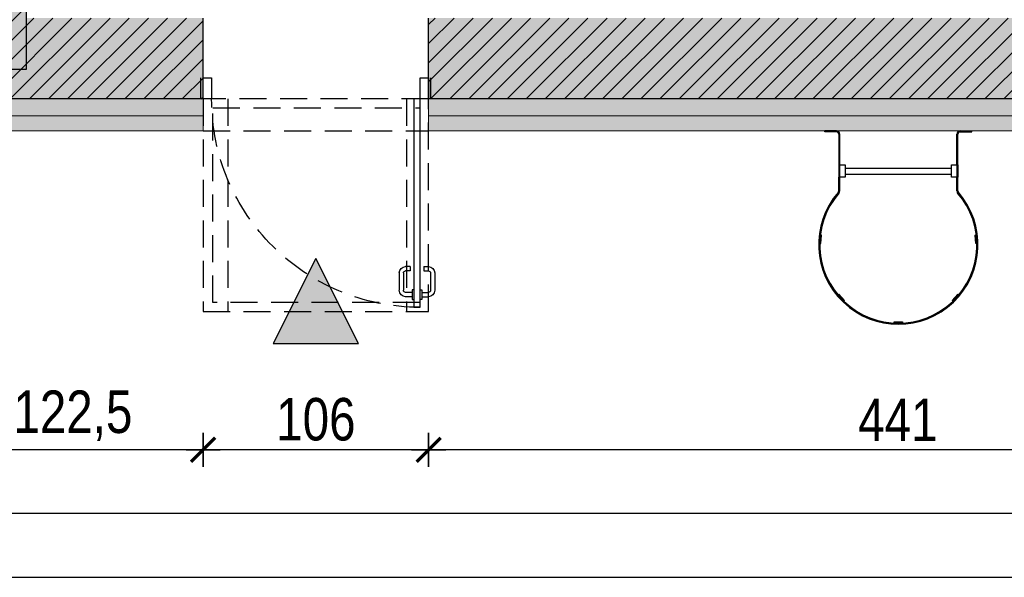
# Model space of a CAD drawing. Header units: millimetres. Extents: x 59331 to 112314, y -16110 to 34390.
# Tile 158 of 198: x 71725 to 72188, y 19317 to 19580. Entities that reach past the tile are written whole.
import ezdxf

# ---------------------------------------------------------------- set-up
doc = ezdxf.new("R2010")
doc.units = ezdxf.units.MM
doc.linetypes.add('DASHED', pattern=[0.75, 0.5, -0.25])
doc.linetypes.add('DASHEDX2', pattern=[38.1, 25.4, -12.7])
doc.layers.get('DEFPOINTS').update_dxf_attribs({"lineweight": 9})
for name, color, linetype in [('_HSA_HATCH_WYPEŁNIENIA_PRZEGRÓD', 205, 'Continuous'), ('_HSA_PRZERYWANE', 153, 'DASHEDX2'), ('_HSA_STOLARKA_ZEWNĘTRZNA', 132, 'Continuous'), ('_HSA_WIDOKOWE', 1, 'Continuous'), ('_HSA_WYM_100', 141, 'Continuous'), ('_HSA_ŚCIANY_KONSTRUKCYJNE', 3, 'Continuous'), ('_HSA_ŚCIANY_MUROWANE', 4, 'Continuous')]:
    doc.layers.add(name, color=color, linetype=linetype)
doc.layers.add('_HSA_IZOLACJA_TERMICZNA', color=2, linetype='Continuous', lineweight=5)
doc.layers.add('_HSA_UWAGI', color=50, linetype='Continuous', plot=False)
doc.styles.add('ARIAL_100', font='Arial.ttf', dxfattribs={"width": 0.8, "height": 20})
doc.linetypes.add('BATTING', pattern='A,0.00254,-2.54,[134,ltypeshp.shx,S=2.54,R=0,X=-2.54,Y=0],-5.08,[134,ltypeshp.shx,S=2.54,R=180,X=2.54,Y=0],-2.54', length=10.16254)
doc.dimstyles.new('WYM_WEWN_100', dxfattribs={"dimtxt": 20, "dimasz": 2, "dimexe": 10, "dimexo": 0, "dimgap": 4, "dimtad": 1, "dimdec": 1, "dimrnd": 0.1, "dimtxsty": 'ARIAL_100', "dimblk": 'Wym-03', "dimcen": 0, "dimdle": 10, "dimse1": 1, "dimse2": 1, "dimclrt": 256, "dimazin": 2, "dimtfac": 1, "dimtdec": 1, "dimtix": 1, "dimtmove": 2, "dimatfit": 0, "dimfxl": 1, "dimtolj": 1, "dimtzin": 0, "dimarcsym": 0})

# ---------------------------------------------------------------- blocks, each defined once
blk = doc.blocks.new('*U63')
for p, q in [((99.275, 93), (96.175, 93)), ((99.275, 94.25), (100.075, 94.25)), ((99.275, 89.75), (99.275, 94.25)), ((103.8, 94.25), (103, 94.25)), ((103.8, 89.75), (103.8, 94.25)), ((103.8, 93), (106.9, 93)), ((93.175, 81.86), (93.175, 90)), ((95.175, 81.86), (95.175, 90)), ((99.275, 91), (96.175, 91)), ((100.075, 89.75), (99.275, 89.75)), ((103, 89.75), (103.8, 89.75)), ((103.8, 91), (106.9, 91)), ((107.9, 81.86), (107.9, 90)), ((109.9, 81.86), (109.9, 90)), ((98.275, 80.86), (96.175, 80.86)), ((98.275, 78.86), (96.175, 78.86)), ((98.275, 78.86), (98.275, 80.86)), ((104.8, 78.86), (104.8, 80.86)), ((104.8, 80.86), (106.9, 80.86)), ((104.8, 78.86), (106.9, 78.86))]:
    blk.add_line(p, q)
for points in [[(103, 0), (100.075, 0), (100.075, 98), (103, 98)], [(1, 0), (1, -10), (5, -10), (5, 0)], [(103, 0), (103, -10), (107, -10), (107, 0)]]:
    blk.add_lwpolyline(points, close=True)
for points in [[(0, 0), (0, -10)], [(108, 0), (108, -10)]]:
    blk.add_lwpolyline(points)
at = {"linetype": 'DASHED', "ltscale": 25}
blk.add_arc((103, 0), 98, 90, 180, dxfattribs=at)
for centre, radius, start, end in [((96.175, 90), 3, 90, 180), ((106.9, 90), 3, 0, 90), ((96.175, 90), 1, 90, 180), ((106.9, 90), 1, 0, 90), ((96.175, 81.86), 3, 180, 270), ((96.175, 81.86), 1, 180, 270), ((106.9, 81.86), 3, 270, 0), ((106.9, 81.86), 1, 270, 0)]:
    blk.add_arc(centre, radius, start, end)
blk = doc.blocks.new('A$C181A6C00')
blk.add_hatch(color=256).paths.add_polyline_path([(50, -25), (0, 0), (50, 25)])
blk.add_lwpolyline([(50, -25), (0, 0), (50, 25), (50, -25)])
blk = doc.blocks.new('drabina z koszem - widok z góry')
for p, q in [((-290.8, 0), (-344.8, 0)), ((-344.8, -5), (-344.8, 0)), ((290.8, 0), (344.8, 0)), ((344.8, 0), (344.8, 0)), ((344.8, -5), (344.8, 0)), ((-290.8, -5), (-344.8, -5)), ((-279.8, -16), (-279.8, -160)), ((-274.8, -160), (-274.8, -16)), ((274.8, -160), (274.8, -16)), ((279.8, -160), (279.8, -16)), ((290.8, -5), (344.8, -5)), ((-279.8, -160), (-279.8, -218)), ((-249.8, -175), (249.8, -175)), ((279.8, -160), (279.8, -218)), ((-279.8, -282.4), (-279.8, -218)), ((-274.8, -282.5), (-274.8, -218)), ((-249.8, -203), (249.8, -203)), ((274.8, -282.7), (274.8, -218)), ((279.8, -282.5), (279.8, -218))]:
    blk.add_line(p, q)
for points in [[(-274.8, -218), (-274.8, -160), (-249.8, -160), (-249.8, -218)], [(249.8, -218), (249.8, -160), (274.8, -160), (274.8, -218)], [(-366.7, -489.5), (-369.5, -529.4), (-364.5, -529.8), (-361.7, -489.9)], [(366.4, -489.5), (369.2, -529.4), (364.2, -529.8), (361.4, -489.9)], [(-283.4, -772.1), (-256.2, -801.3), (-252.5, -797.9), (-279.8, -768.7)], [(283.1, -772.1), (255.9, -801.3), (252.2, -797.9), (279.5, -768.7)], [(19.7, -903.9), (-20.3, -903.9), (-20.3, -898.9), (19.7, -898.9)]]:
    blk.add_lwpolyline(points, close=True)
for centre, radius, start, end in [((-290.8, -16), 16, 0, 90), ((290.8, -16), 16, 90, 180), ((-290.8, -16), 11, 0, 90), ((290.8, -16), 11, 90, 180), ((-0.1, -535.1), 374.5, 139.0771, 41.0569), ((-0.1, -535.1), 369.4, 139.196, 41.0349), ((-289.8, -282.4), 10, 312.1749, 0), ((-289.8, -282.5), 15, 312.0487, 0), ((289.8, -282.7), 15, 180, 221.0349), ((289.8, -282.5), 10, 180, 221.0569)]:
    blk.add_arc(centre, radius, start, end)
blk = doc.blocks.new('Wym-03')
for p, q in [((0, 4), (0, -4)), ((-4, 0), (4, 0))]:
    blk.add_line(p, q)
blk.add_lwpolyline([(-2.83, -2.83, 0.8, 0.8, 0), (2.83, 2.83, 0.05, 0.05, 0)], format="xyseb")
blk = doc.blocks.new('*D453')
at = {"layer": '_HSA_WYM_100', "color": 0, "lineweight": -2, "transparency": 16777216}
blk.add_line((72356.19, 19377.42), (71919.19, 19377.42), dxfattribs=at)
at = {"layer": 'DEFPOINTS', "color": 0, "transparency": 16777216}
for p in [(71917.19, 19527.42), (72358.19, 19527.42), (71917.19, 19377.42)]:
    blk.add_point(p, dxfattribs=at)
at = {"layer": '_HSA_WYM_100', "color": 0, "lineweight": -2, "transparency": 16777216, "xscale": 2, "yscale": 2, "zscale": 2, "rotation": 180}
blk.add_blockref('Wym-03', (71917.19, 19377.42), dxfattribs=at)
at = {"layer": '_HSA_WYM_100', "color": 0, "lineweight": -2, "transparency": 16777216, "xscale": 2, "yscale": 2, "zscale": 2}
blk.add_blockref('Wym-03', (72358.19, 19377.42), dxfattribs=at)
at = {"layer": '_HSA_WYM_100', "transparency": 16777216, "insert": (72137.69, 19391.47), "char_height": 20, "attachment_point": 5, "style": 'ARIAL_100'}
blk.add_mtext('\\A1;441', dxfattribs=at)
blk = doc.blocks.new('*D454')
at = {"layer": '_HSA_WYM_100', "color": 0, "lineweight": -2, "transparency": 16777216}
blk.add_line((71915.19, 19377.42), (71813.19, 19377.42), dxfattribs=at)
at = {"layer": 'DEFPOINTS', "color": 0, "transparency": 16777216}
for p in [(71811.19, 19527.42), (71917.19, 19527.42), (71811.19, 19377.42)]:
    blk.add_point(p, dxfattribs=at)
at = {"layer": '_HSA_WYM_100', "color": 0, "lineweight": -2, "transparency": 16777216, "xscale": 2, "yscale": 2, "zscale": 2, "rotation": 180}
blk.add_blockref('Wym-03', (71811.19, 19377.42), dxfattribs=at)
at = {"layer": '_HSA_WYM_100', "color": 0, "lineweight": -2, "transparency": 16777216, "xscale": 2, "yscale": 2, "zscale": 2}
blk.add_blockref('Wym-03', (71917.19, 19377.42), dxfattribs=at)
at = {"layer": '_HSA_WYM_100', "transparency": 16777216, "insert": (71864.19, 19391.64), "char_height": 20, "attachment_point": 5, "style": 'ARIAL_100'}
blk.add_mtext('\\A1;106', dxfattribs=at)
blk = doc.blocks.new('*D455')
at = {"layer": '_HSA_WYM_100', "color": 0, "lineweight": -2, "transparency": 16777216}
blk.add_line((71809.19, 19377.42), (71690.81, 19377.42), dxfattribs=at)
at = {"layer": 'DEFPOINTS', "color": 0, "transparency": 16777216}
for p in [(71688.81, 19527.42), (71811.19, 19527.42), (71688.81, 19377.42)]:
    blk.add_point(p, dxfattribs=at)
at = {"layer": '_HSA_WYM_100', "color": 0, "lineweight": -2, "transparency": 16777216, "xscale": 2, "yscale": 2, "zscale": 2, "rotation": 180}
blk.add_blockref('Wym-03', (71688.81, 19377.42), dxfattribs=at)
at = {"layer": '_HSA_WYM_100', "color": 0, "lineweight": -2, "transparency": 16777216, "xscale": 2, "yscale": 2, "zscale": 2}
blk.add_blockref('Wym-03', (71811.19, 19377.42), dxfattribs=at)
at = {"layer": '_HSA_WYM_100', "transparency": 16777216, "insert": (71750, 19393.44), "char_height": 20, "attachment_point": 5, "style": 'ARIAL_100'}
blk.add_mtext('\\A1;122,5', dxfattribs=at)
blk = doc.blocks.new('*D461')
at = {"layer": '_HSA_WYM_100', "color": 0, "lineweight": -2, "transparency": 16777216}
blk.add_line((72356.19, 19347.42), (70741.33, 19347.42), dxfattribs=at)
at = {"layer": 'DEFPOINTS', "color": 0, "transparency": 16777216}
for p in [(70739.33, 19527.42), (72358.19, 19527.42), (70739.33, 19347.42)]:
    blk.add_point(p, dxfattribs=at)
at = {"layer": '_HSA_WYM_100', "color": 0, "lineweight": -2, "transparency": 16777216, "xscale": 2, "yscale": 2, "zscale": 2, "rotation": 180.0000000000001}
blk.add_blockref('Wym-03', (70739.33, 19347.42), dxfattribs=at)
at = {"layer": '_HSA_WYM_100', "color": 0, "lineweight": -2, "transparency": 16777216, "xscale": 2, "yscale": 2, "zscale": 2}
blk.add_blockref('Wym-03', (72358.19, 19347.42), dxfattribs=at)
at = {"layer": '_HSA_WYM_100', "transparency": 16777216, "insert": (71548.76, 19361.64), "char_height": 20, "attachment_point": 5, "style": 'ARIAL_100'}
blk.add_mtext('\\A1;1619', dxfattribs=at)

msp = doc.modelspace()

# ---------------------------------------------------------------- hatches: boundary and pattern name
at = {"layer": '_HSA_HATCH_WYPEŁNIENIA_PRZEGRÓD', "true_color": 0x969696}
h = msp.add_hatch(color=252, dxfattribs=at)
h.paths.add_polyline_path([(72343.19, 19936.42), (72313.81, 19936.42), (72313.81, 19836.41), (72343.19, 19836.41), (72343.19, 19841.41), (72358.19, 19841.41), (72358.19, 19931.42), (72343.19, 19931.42)])
h.paths.add_polyline_path([(72343.19, 19666.41), (72313.81, 19666.41), (72313.81, 19610.42), (72278.81, 19610.42), (72278.81, 19580.42), (71917.19, 19580.42), (71917.19, 19527.42), (72358.19, 19527.42), (72358.19, 19661.41), (72343.19, 19661.41)])
h.paths.add_polyline_path([(71811.19, 19580.42), (71728.19, 19580.42), (71728.19, 19606.42), (71713.81, 19606.42), (71713.81, 19658.24), (71688.81, 19658.24), (71688.81, 19581.42), (71128.19, 19581.42), (71128.19, 19606.42), (71092.47, 19606.42), (71092.47, 19580.42), (70813.91, 19580.42), (70813.91, 19602), (70792.33, 19602), (70792.33, 19736.53), (70739.33, 19736.53), (70739.33, 19527.42), (71811.19, 19527.42)])
h.paths.add_polyline_path([(70792.33, 20365.53), (70739.33, 20365.53), (70739.33, 19896.53), (70792.33, 19896.53)])
h.paths.add_polyline_path([(70792.33, 20892.53), (70754.33, 20892.53), (70754.33, 20887.53), (70739.33, 20887.53), (70739.33, 20480.53), (70792.33, 20480.53)])
h.paths.add_polyline_path([(70792.33, 21112.41), (70739.33, 21112.41), (70739.33, 21015.53), (70754.33, 21015.53), (70754.33, 21010.53), (70792.33, 21010.53)])
at = {"layer": '_HSA_HATCH_WYPEŁNIENIA_PRZEGRÓD'}
h = msp.add_hatch(dxfattribs=at)
h.set_pattern_fill('ANSI31', color=256, scale=2, style=0)
h.set_pattern_definition([(45, (933.797, 1317.1015), (-4.49012806, 4.49012806), [])])
h.paths.add_polyline_path([(72343.19, 19936.42), (72313.81, 19936.42), (72313.81, 19836.41), (72343.19, 19836.41)])
h.paths.add_polyline_path([(72343.19, 19666.41), (72313.81, 19666.41), (72313.81, 19610.42), (72278.81, 19610.42), (72278.81, 19580.42), (71917.19, 19580.42), (71917.19, 19542.42), (72343.19, 19542.42)])
h.paths.add_polyline_path([(71811.19, 19580.42), (71728.19, 19580.42), (71728.19, 19606.42), (71713.81, 19606.42), (71713.81, 19658.24), (71688.81, 19658.24), (71688.81, 19581.42), (71128.19, 19581.42), (71128.19, 19606.42), (71092.47, 19606.42), (71092.47, 19580.42), (70813.91, 19580.42), (70813.91, 19602), (70792.33, 19602), (70792.33, 19736.53), (70754.33, 19736.53), (70754.33, 19542.42), (71811.19, 19542.42)])
h.paths.add_polyline_path([(70792.33, 20365.53), (70754.33, 20365.53), (70754.33, 19896.53), (70792.33, 19896.53)])
h.paths.add_polyline_path([(70792.33, 20892.53), (70754.33, 20892.53), (70754.33, 20480.53), (70792.33, 20480.53)])
h.paths.add_polyline_path([(70792.33, 21112.41), (70754.33, 21112.41), (70754.33, 21010.53), (70792.33, 21010.53)])

# ---------------------------------------------------------------- linework, layer by layer
at = {"layer": '_HSA_IZOLACJA_TERMICZNA'}
for p, q in [((71811.19, 19542.42), (71811.19, 19527.42)), ((71917.19, 19542.42), (71917.19, 19527.42)), ((70739.33, 19527.42), (71811.19, 19527.42)), ((71917.19, 19527.42), (72358.19, 19527.42))]:
    msp.add_line(p, q, dxfattribs=at)
at = {"layer": '_HSA_IZOLACJA_TERMICZNA', "color": 8, "linetype": 'BATTING', "ltscale": 0.6}
for p, q in [((70739.33, 19534.42), (71811.19, 19534.42)), ((71917.19, 19534.42), (72351.19, 19534.42))]:
    msp.add_line(p, q, dxfattribs=at)
at = {"layer": '_HSA_PRZERYWANE', "ltscale": 0.5}
for p, q in [((71822.86, 19542.42), (71822.86, 19442.42)), ((71906.76, 19542.42), (71906.76, 19442.42)), ((71811.19, 19527.42), (71917.19, 19527.42))]:
    msp.add_line(p, q, dxfattribs=at)
for points in [[(71917.19, 19442.42), (71917.19, 19542.42), (71811.19, 19542.42), (71811.19, 19442.42)], [(71815.76, 19446.63), (71815.76, 19538.29), (71912.99, 19538.29), (71912.99, 19446.63)]]:
    msp.add_lwpolyline(points, close=True, dxfattribs=at)
at = {"layer": '_HSA_UWAGI'}
for points in [[(60221.33, 23463.53), (72568.19, 23463.53), (72568.19, 19317.42), (60221.33, 19317.42)], [(60251.33, 23433.53), (72538.19, 23433.53), (72538.19, 19347.42), (60251.33, 19347.42)], [(60281.33, 23403.53), (72508.19, 23403.53), (72508.19, 19377.42), (60281.33, 19377.42)]]:
    msp.add_lwpolyline(points, close=True, dxfattribs=at)
at = {"layer": '_HSA_ŚCIANY_KONSTRUKCYJNE'}
msp.add_lwpolyline([(71692.47, 19556.42), (71728.19, 19556.42), (71728.19, 19606.42), (71692.47, 19606.42)], close=True, dxfattribs=at)
at = {"layer": '_HSA_ŚCIANY_MUROWANE'}
for p, q in [((71811.19, 19542.42), (71811.19, 19580.42)), ((71917.19, 19542.42), (71917.19, 19580.42)), ((71811.19, 19542.42), (70754.33, 19542.42)), ((72343.19, 19542.42), (71917.19, 19542.42))]:
    msp.add_line(p, q, dxfattribs=at)

# ---------------------------------------------------------------- block references
at = {"layer": '_HSA_STOLARKA_ZEWNĘTRZNA', "xscale": -1, "rotation": 180}
msp.add_blockref('*U63', (71810.19, 19542.42), dxfattribs=at)
at = {"layer": '_HSA_WIDOKOWE', "xscale": 0.1, "yscale": 0.1, "zscale": 0.1}
msp.add_blockref('drabina z koszem - widok z góry', (72137.92, 19527.42), dxfattribs=at)
msp.add_blockref('drabina z koszem - widok z góry', (72137.92, 19527.42), dxfattribs=at)
at = {"layer": '_HSA_WIDOKOWE', "xscale": -0.8, "yscale": 0.8, "zscale": 0.8, "rotation": 90}
msp.add_blockref('A$C181A6C00', (71864.19, 19467.42), dxfattribs=at)

# ---------------------------------------------------------------- dimensions: what is measured, and where the dimension line sits
at = {"layer": '_HSA_WYM_100'}
for p2, distance, picture, middle in [((70739.33, 19527.42), 180, '*D461', (71548.76, 19361.64)), ((71917.19, 19527.42), 150, '*D453', (72137.69, 19391.47))]:
    dim = msp.add_aligned_dim(p1=(72358.19, 19527.42), p2=p2, distance=distance, dimstyle='WYM_WEWN_100', override={"dimrnd": 0.5}, dxfattribs=at)
    dim.commit()
    dim.dimension.update_dxf_attribs({"geometry": picture, "text_midpoint": middle})
for base, p1, p2, picture, middle in [((71688.81, 19377.42), (71811.19, 19527.42), (71688.81, 19527.42), '*D455', (71750, 19393.44)), ((71811.19, 19377.42), (71917.19, 19527.42), (71811.19, 19527.42), '*D454', (71864.19, 19391.64))]:
    dim = msp.add_linear_dim(base=base, p1=p1, p2=p2, dimstyle='WYM_WEWN_100', override={"dimrnd": 0.5}, dxfattribs=at)
    dim.commit()
    dim.dimension.update_dxf_attribs({"geometry": picture, "text_midpoint": middle})

doc.saveas('drawing.dxf')
